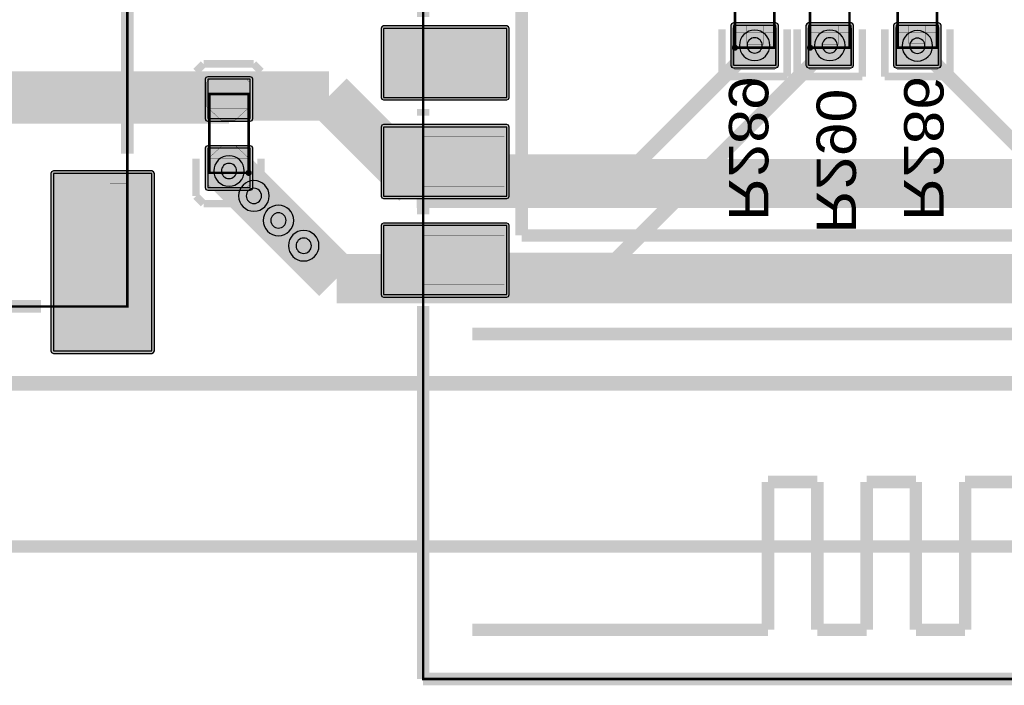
# Model space of a CAD drawing. Header units: millimetres. Extents: x -8 to 125, y -6 to 113.
# Tile 13 of 142: x 32 to 52, y -6 to 7. Entities that reach past the tile are written whole.
import ezdxf
from ezdxf.enums import TextEntityAlignment as Align

# ---------------------------------------------------------------- set-up
doc = ezdxf.new("R2010")
doc.units = ezdxf.units.MM
for name, color, linetype, true_color in [('Board Outline Layer', 7, 'Continuous', 0xff00ff), ('Bottom Layer', 7, 'Continuous', 0x0000ff), ('Bottom Paste Mask Layer', 7, 'Continuous', 0x800000), ('Bottom Silkscreen Layer', 7, 'Continuous', 0x66cc33), ('Bottom Solder Mask Layer', 7, 'Continuous', 0xaa00ff), ('Component Marking Layer', 7, 'Continuous', 0x66ffcc), ('Component Shape Layer', 7, 'Continuous', 0x00cccc), ('Document Layer', 7, 'Continuous', 0xffffff), ('Hole Layer', 7, 'Continuous', 0x222222), ('Multi-Layer', 7, 'Continuous', 0xc0c0c0), ('Pin Soldering Layer', 7, 'Continuous', 0xcc9999), ('Top Layer', 7, 'Continuous', 0xff0000), ('Top Paste Mask Layer', 7, 'Continuous', 0x808080), ('Top Silkscreen Layer', 7, 'Continuous', 0xffcc00), ('Top Solder Mask Layer', 7, 'Continuous', 0x800080)]:
    doc.layers.add(name, color=color, linetype=linetype, true_color=true_color)
doc.styles.get("Standard").update_dxf_attribs({"font": 'arial.ttf'})

msp = doc.modelspace()

# ---------------------------------------------------------------- hatches: boundary and pattern name
at = {"layer": 'Bottom Layer'}
for points in [[(46.05, 6.463), (46.914, 6.463), (46.914, 7.27), (46.05, 7.27)], [(47.574, 6.463), (48.438, 6.463), (48.438, 7.27), (47.574, 7.27)], [(50.216, 7.27), (49.352, 7.27), (49.352, 6.463), (50.216, 6.463)]]:
    msp.add_hatch(color=256, dxfattribs=at).paths.add_polyline_path(points)
at = {"layer": 'Bottom Paste Mask Layer'}
for points in [[(46.882, 7.265), (46.654, 7.265), (46.654, 6.885), (46.324, 6.885), (46.324, 7.265), (46.082, 7.265), (46.032, 7.215), (46.032, 6.425), (46.082, 6.375), (46.882, 6.375), (46.932, 6.425), (46.932, 7.215)], [(48.406, 7.265), (48.178, 7.265), (48.178, 6.885), (47.848, 6.885), (47.848, 7.265), (47.606, 7.265), (47.556, 7.215), (47.556, 6.425), (47.606, 6.375), (48.406, 6.375), (48.456, 6.425), (48.456, 7.215)], [(49.334, 6.425), (49.334, 7.225), (49.384, 7.275), (49.612, 7.275), (49.612, 6.905), (49.942, 6.905), (49.942, 7.275), (50.184, 7.275), (50.234, 7.225), (50.234, 6.425), (50.184, 6.375), (49.384, 6.375)]]:
    msp.add_hatch(color=256, dxfattribs=at).paths.add_polyline_path(points)
at = {"layer": 'Bottom Solder Mask Layer'}
for points in [[(46.05, 6.413), (46.914, 6.413), (46.95, 6.427), (46.965, 6.463), (46.965, 7.27), (46.95, 7.306), (46.914, 7.321), (46.05, 7.321), (46.014, 7.306), (45.999, 7.27), (45.999, 6.463), (46.014, 6.427)], [(47.574, 6.413), (48.438, 6.413), (48.474, 6.427), (48.489, 6.463), (48.489, 7.27), (48.474, 7.306), (48.438, 7.321), (47.574, 7.321), (47.538, 7.306), (47.523, 7.27), (47.523, 6.463), (47.538, 6.427)], [(50.216, 7.321), (49.352, 7.321), (49.316, 7.306), (49.301, 7.27), (49.301, 6.463), (49.316, 6.427), (49.352, 6.413), (50.216, 6.413), (50.252, 6.427), (50.267, 6.463), (50.267, 7.27), (50.252, 7.306)]]:
    msp.add_hatch(color=256, dxfattribs=at).paths.add_polyline_path(points)
at = {"layer": 'Component Marking Layer'}
for points in [[(46.022, 6.82, 1), (46.142, 6.82, 1)], [(47.546, 6.82, 1), (47.666, 6.82, 1)], [(36.154, 4.28, 1), (36.274, 4.28, 1)]]:
    msp.add_hatch(color=256, dxfattribs=at).paths.add_polyline_path(points)
at = {"layer": 'Pin Soldering Layer'}
for points in [[(41.402, 6.009), (39.752, 6.009), (39.752, 7.009), (41.402, 7.009)], [(46.082, 6.82), (46.882, 6.82), (46.882, 7.12), (46.082, 7.12)], [(47.606, 6.82), (48.406, 6.82), (48.406, 7.12), (47.606, 7.12)], [(50.184, 6.82), (49.384, 6.82), (49.384, 7.12), (50.184, 7.12)], [(36.214, 5.88), (36.214, 5.58), (35.414, 5.58), (35.414, 5.88)], [(41.402, 4.009), (39.752, 4.009), (39.752, 5.009), (41.402, 5.009)], [(36.214, 4.58), (36.214, 4.28), (35.414, 4.28), (35.414, 4.58)], [(33.399, 4.069), (33.749, 4.069), (33.749, 1.57), (33.399, 1.57)], [(41.402, 2.009), (39.752, 2.009), (39.752, 3.009), (41.402, 3.009)]]:
    msp.add_hatch(color=256, dxfattribs=at).paths.add_polyline_path(points)
at = {"layer": 'Top Layer'}
for points in [[(38.951, 7.209), (38.951, 5.809), (41.451, 5.809), (41.451, 7.209)], [(36.246, 6.18), (35.382, 6.18), (35.382, 5.38), (36.246, 5.38)], [(38.952, 5.209), (38.952, 3.809), (41.452, 3.809), (41.452, 5.209)], [(36.246, 4.78), (35.382, 4.78), (35.382, 3.98), (36.246, 3.98)], [(32.249, 4.268), (32.249, 0.669), (34.248, 0.669), (34.248, 4.268)], [(38.951, 3.209), (38.951, 1.809), (41.451, 1.809), (41.451, 3.209)]]:
    msp.add_hatch(color=256, dxfattribs=at).paths.add_polyline_path(points)
at = {"layer": 'Top Paste Mask Layer'}
for points in [[(38.951, 7.209), (38.951, 5.809), (41.451, 5.809), (41.451, 7.209)], [(35.66, 5.344), (35.936, 5.344), (36.23, 5.618), (36.23, 6.122), (36.166, 6.186), (35.43, 6.186), (35.366, 6.122), (35.366, 5.618)], [(38.952, 5.209), (38.952, 3.809), (41.452, 3.809), (41.452, 5.209)], [(35.671, 4.828), (35.948, 4.828), (36.241, 4.554), (36.241, 4.051), (36.177, 3.987), (35.441, 3.987), (35.377, 4.051), (35.377, 4.554)], [(32.249, 4.268), (32.249, 0.669), (34.248, 0.669), (34.248, 4.268)], [(38.951, 3.209), (38.951, 1.809), (41.451, 1.809), (41.451, 3.209)]]:
    msp.add_hatch(color=256, dxfattribs=at).paths.add_polyline_path(points)
at = {"layer": 'Top Solder Mask Layer'}
for points in [[(38.901, 7.209), (38.901, 5.809), (38.916, 5.773), (38.951, 5.759), (41.451, 5.759), (41.487, 5.773), (41.502, 5.809), (41.502, 7.209), (41.487, 7.245), (41.451, 7.26), (38.951, 7.26), (38.916, 7.245)], [(36.246, 6.231), (35.382, 6.231), (35.346, 6.216), (35.331, 6.18), (35.331, 5.38), (35.346, 5.344), (35.382, 5.329), (36.246, 5.329), (36.282, 5.344), (36.297, 5.38), (36.297, 6.18), (36.282, 6.216)], [(38.901, 5.209), (38.901, 3.809), (38.916, 3.773), (38.952, 3.759), (41.452, 3.759), (41.488, 3.773), (41.502, 3.809), (41.502, 5.209), (41.488, 5.245), (41.452, 5.26), (38.952, 5.26), (38.916, 5.245)], [(36.246, 4.831), (35.382, 4.831), (35.346, 4.816), (35.331, 4.78), (35.331, 3.98), (35.346, 3.944), (35.382, 3.929), (36.246, 3.929), (36.282, 3.944), (36.297, 3.98), (36.297, 4.78), (36.282, 4.816)], [(32.198, 4.268), (32.198, 0.669), (32.213, 0.633), (32.249, 0.618), (34.248, 0.618), (34.284, 0.633), (34.299, 0.669), (34.299, 4.268), (34.284, 4.304), (34.248, 4.319), (32.249, 4.319), (32.213, 4.304)], [(38.901, 3.209), (38.901, 1.809), (38.916, 1.773), (38.951, 1.759), (41.451, 1.759), (41.487, 1.773), (41.502, 1.809), (41.502, 3.209), (41.487, 3.245), (41.451, 3.26), (38.951, 3.26), (38.916, 3.245)]]:
    msp.add_hatch(color=256, dxfattribs=at).paths.add_polyline_path(points)

# ---------------------------------------------------------------- linework, layer by layer
at = {"layer": 'Board Outline Layer', "const_width": 0.3}
msp.add_lwpolyline([(2.794, 100.008), (116.078, 100.008), (118.746, 97.536), (118.746, 3.262), (115.042, 0.008), (2.754, 0.008), (0, 3.262), (0, 96.754)], close=True, dxfattribs=at)
at = {"layer": 'Bottom Layer'}
for points in [[(46.05, 6.463), (46.914, 6.463), (46.914, 7.27), (46.05, 7.27)], [(47.574, 6.463), (48.438, 6.463), (48.438, 7.27), (47.574, 7.27)], [(50.216, 7.27), (49.352, 7.27), (49.352, 6.463), (50.216, 6.463)]]:
    msp.add_lwpolyline(points, close=True, dxfattribs=at)
at = {"layer": 'Bottom Layer', "const_width": 1}
for points in [[(30.785, 5.842), (37.846, 5.842)], [(37.846, 5.842), (39.624, 4.064)], [(35.814, 4.318), (36.32, 3.812)], [(39.624, 4.064), (64.008, 4.064)], [(36.32, 3.812), (36.817, 3.315)], [(36.817, 3.315), (37.33, 2.802)], [(37.33, 2.802), (37.998, 2.134)], [(37.998, 2.134), (59.436, 2.134)]]:
    msp.add_lwpolyline(points, dxfattribs=at)
at = {"layer": 'Bottom Paste Mask Layer', "const_width": 0.00508}
for points in [[(46.882, 7.265), (46.654, 7.265), (46.654, 6.885), (46.324, 6.885), (46.324, 7.265), (46.082, 7.265), (46.032, 7.215), (46.032, 6.425), (46.082, 6.375), (46.882, 6.375), (46.932, 6.425), (46.932, 7.215)], [(46.882, 7.265), (46.654, 7.265), (46.654, 6.885), (46.324, 6.885), (46.324, 7.265), (46.082, 7.265), (46.032, 7.215), (46.032, 6.425), (46.082, 6.375), (46.882, 6.375), (46.932, 6.425), (46.932, 7.215)], [(48.406, 7.265), (48.178, 7.265), (48.178, 6.885), (47.848, 6.885), (47.848, 7.265), (47.606, 7.265), (47.556, 7.215), (47.556, 6.425), (47.606, 6.375), (48.406, 6.375), (48.456, 6.425), (48.456, 7.215)], [(48.406, 7.265), (48.178, 7.265), (48.178, 6.885), (47.848, 6.885), (47.848, 7.265), (47.606, 7.265), (47.556, 7.215), (47.556, 6.425), (47.606, 6.375), (48.406, 6.375), (48.456, 6.425), (48.456, 7.215)], [(49.334, 6.425), (49.334, 7.225), (49.384, 7.275), (49.612, 7.275), (49.612, 6.905), (49.942, 6.905), (49.942, 7.275), (50.184, 7.275), (50.234, 7.225), (50.234, 6.425), (50.184, 6.375), (49.384, 6.375)], [(49.334, 6.425), (49.334, 7.225), (49.384, 7.275), (49.612, 7.275), (49.612, 6.905), (49.942, 6.905), (49.942, 7.275), (50.184, 7.275), (50.234, 7.225), (50.234, 6.425), (50.184, 6.375), (49.384, 6.375)]]:
    msp.add_lwpolyline(points, close=True, dxfattribs=at)
at = {"layer": 'Bottom Silkscreen Layer', "const_width": 0.152}
for points in [[(45.821, 7.194), (45.821, 6.235)], [(45.821, 7.194), (45.821, 6.235)], [(47.143, 6.235), (47.143, 7.194)], [(47.143, 6.235), (47.143, 7.194)], [(47.345, 7.194), (47.345, 6.235)], [(47.345, 7.194), (47.345, 6.235)], [(48.667, 6.235), (48.667, 7.194)], [(48.667, 6.235), (48.667, 7.194)], [(49.123, 6.235), (49.123, 7.194)], [(49.123, 6.235), (49.123, 7.194)], [(50.445, 7.194), (50.445, 6.235)], [(50.445, 7.194), (50.445, 6.235)], [(45.821, 6.235), (47.143, 6.235)], [(45.821, 6.235), (47.143, 6.235)], [(47.345, 6.235), (48.667, 6.235)], [(47.345, 6.235), (48.667, 6.235)], [(50.445, 6.235), (49.123, 6.235)], [(50.445, 6.235), (49.123, 6.235)]]:
    msp.add_lwpolyline(points, dxfattribs=at)
at = {"layer": 'Bottom Solder Mask Layer'}
for points in [[(46.05, 6.413), (46.914, 6.413), (46.95, 6.427), (46.965, 6.463), (46.965, 7.27), (46.95, 7.306), (46.914, 7.321), (46.05, 7.321), (46.014, 7.306), (45.999, 7.27), (45.999, 6.463), (46.014, 6.427)], [(47.574, 6.413), (48.438, 6.413), (48.474, 6.427), (48.489, 6.463), (48.489, 7.27), (48.474, 7.306), (48.438, 7.321), (47.574, 7.321), (47.538, 7.306), (47.523, 7.27), (47.523, 6.463), (47.538, 6.427)], [(50.216, 7.321), (49.352, 7.321), (49.316, 7.306), (49.301, 7.27), (49.301, 6.463), (49.316, 6.427), (49.352, 6.413), (50.216, 6.413), (50.252, 6.427), (50.267, 6.463), (50.267, 7.27), (50.252, 7.306)]]:
    msp.add_lwpolyline(points, close=True, dxfattribs=at)
at = {"layer": 'Component Marking Layer', "const_width": 0.00508}
for points in [[(46.022, 6.82, 1), (46.142, 6.82, 1)], [(47.546, 6.82, 1), (47.666, 6.82, 1)], [(36.154, 4.28, 1), (36.274, 4.28, 1)]]:
    msp.add_lwpolyline(points, format="xyb", close=True, dxfattribs=at)
at = {"layer": 'Component Shape Layer', "const_width": 0.0508}
for points in [[(55.755, 18.009), (55.755, -5.991), (39.755, -5.991), (39.755, 18.009)], [(55.755, 18.009), (55.755, -5.991), (39.755, -5.991), (39.755, 18.009)], [(13.749, 1.57), (13.8, 9.268), (13.749, 9.268), (13.8, 9.268), (14.45, 9.268), (14.45, 7.62), (33.048, 7.62), (33.048, 9.268), (33.749, 9.268), (33.749, 1.57)], [(13.749, 1.57), (13.8, 9.268), (13.749, 9.268), (13.8, 9.268), (14.45, 9.268), (14.45, 7.62), (33.048, 7.62), (33.048, 9.268), (33.749, 9.268), (33.749, 1.57)], [(46.082, 6.82), (46.882, 6.82), (46.882, 8.42), (46.082, 8.42)], [(46.082, 6.82), (46.882, 6.82), (46.882, 8.42), (46.082, 8.42)], [(47.606, 6.82), (48.406, 6.82), (48.406, 8.42), (47.606, 8.42)], [(47.606, 6.82), (48.406, 6.82), (48.406, 8.42), (47.606, 8.42)], [(50.184, 8.42), (49.384, 8.42), (49.384, 6.82), (50.184, 6.82)], [(50.184, 8.42), (49.384, 8.42), (49.384, 6.82), (50.184, 6.82)], [(36.214, 5.88), (36.214, 4.28), (35.414, 4.28), (35.414, 5.88)], [(36.214, 5.88), (36.214, 4.28), (35.414, 4.28), (35.414, 5.88)]]:
    msp.add_lwpolyline(points, close=True, dxfattribs=at)
at = {"layer": 'Document Layer', "const_width": 0.254}
msp.add_lwpolyline([(0, -3.302), (53.139, -3.302)], dxfattribs=at)
at = {"layer": 'Hole Layer'}
for points in [[(46.327, 6.867, 1), (46.637, 6.867, 1)], [(47.851, 6.867, 1), (48.161, 6.867, 1)], [(49.629, 6.858, 1), (49.939, 6.858, 1)], [(35.659, 4.318, 1), (35.969, 4.318, 1)], [(36.165, 3.812, 1), (36.475, 3.812, 1)], [(36.662, 3.315, 1), (36.972, 3.315, 1)], [(37.175, 2.802, 1), (37.485, 2.802, 1)]]:
    msp.add_lwpolyline(points, format="xyb", close=True, dxfattribs=at)
at = {"layer": 'Multi-Layer'}
for points in [[(46.172, 6.867, 1), (46.792, 6.867, 1)], [(47.696, 6.867, 1), (48.316, 6.867, 1)], [(49.474, 6.858, 1), (50.094, 6.858, 1)], [(35.504, 4.318, 1), (36.124, 4.318, 1)], [(36.01, 3.812, 1), (36.63, 3.812, 1)], [(36.507, 3.315, 1), (37.127, 3.315, 1)], [(37.02, 2.802, 1), (37.64, 2.802, 1)]]:
    msp.add_lwpolyline(points, format="xyb", close=True, dxfattribs=at)
at = {"layer": 'Pin Soldering Layer', "const_width": 0.00508}
for points in [[(41.402, 6.009), (39.752, 6.009), (39.752, 7.009), (41.402, 7.009)], [(41.402, 6.009), (39.752, 6.009), (39.752, 7.009), (41.402, 7.009)], [(46.082, 6.82), (46.882, 6.82), (46.882, 7.12), (46.082, 7.12)], [(46.082, 6.82), (46.882, 6.82), (46.882, 7.12), (46.082, 7.12)], [(47.606, 6.82), (48.406, 6.82), (48.406, 7.12), (47.606, 7.12)], [(47.606, 6.82), (48.406, 6.82), (48.406, 7.12), (47.606, 7.12)], [(50.184, 6.82), (49.384, 6.82), (49.384, 7.12), (50.184, 7.12)], [(50.184, 6.82), (49.384, 6.82), (49.384, 7.12), (50.184, 7.12)], [(36.214, 5.88), (36.214, 5.58), (35.414, 5.58), (35.414, 5.88)], [(36.214, 5.88), (36.214, 5.58), (35.414, 5.58), (35.414, 5.88)], [(41.402, 4.009), (39.752, 4.009), (39.752, 5.009), (41.402, 5.009)], [(41.402, 4.009), (39.752, 4.009), (39.752, 5.009), (41.402, 5.009)], [(36.214, 4.58), (36.214, 4.28), (35.414, 4.28), (35.414, 4.58)], [(36.214, 4.58), (36.214, 4.28), (35.414, 4.28), (35.414, 4.58)], [(33.399, 4.069), (33.749, 4.069), (33.749, 1.57), (33.399, 1.57)], [(33.399, 4.069), (33.749, 4.069), (33.749, 1.57), (33.399, 1.57)], [(41.402, 2.009), (39.752, 2.009), (39.752, 3.009), (41.402, 3.009)], [(41.402, 2.009), (39.752, 2.009), (39.752, 3.009), (41.402, 3.009)]]:
    msp.add_lwpolyline(points, close=True, dxfattribs=at)
at = {"layer": 'Top Layer'}
for points in [[(38.951, 7.209), (38.951, 5.809), (41.451, 5.809), (41.451, 7.209)], [(36.246, 6.18), (35.382, 6.18), (35.382, 5.38), (36.246, 5.38)], [(38.952, 5.209), (38.952, 3.809), (41.452, 3.809), (41.452, 5.209)], [(36.246, 4.78), (35.382, 4.78), (35.382, 3.98), (36.246, 3.98)], [(32.249, 4.268), (32.249, 0.669), (34.248, 0.669), (34.248, 4.268)], [(38.951, 3.209), (38.951, 1.809), (41.451, 1.809), (41.451, 3.209)]]:
    msp.add_lwpolyline(points, close=True, dxfattribs=at)
for points, const_width in [([(43.657, 2.509), (48.006, 6.858)], 0.3), ([(44.133, 4.509), (46.482, 6.858)], 0.3), ([(54.133, 2.509), (49.784, 6.858)], 0.3), ([(35.814, 5.78), (30.226, 5.78)], 1), ([(36.32, 3.812), (35.814, 4.318)], 1), ([(40.202, 4.509), (44.133, 4.509)], 0.3), ([(36.817, 3.315), (36.32, 3.812)], 1), ([(37.33, 2.802), (36.817, 3.315)], 1), ([(40.201, 2.509), (43.657, 2.509)], 0.3)]:
    msp.add_lwpolyline(points, dxfattribs=dict(at, const_width=const_width))
at = {"layer": 'Top Paste Mask Layer'}
for points in [[(38.951, 7.209), (38.951, 5.809), (41.451, 5.809), (41.451, 7.209)], [(38.952, 5.209), (38.952, 3.809), (41.452, 3.809), (41.452, 5.209)], [(32.249, 4.268), (32.249, 0.669), (34.248, 0.669), (34.248, 4.268)], [(38.951, 3.209), (38.951, 1.809), (41.451, 1.809), (41.451, 3.209)]]:
    msp.add_lwpolyline(points, close=True, dxfattribs=at)
at = {"layer": 'Top Paste Mask Layer', "const_width": 0.00508}
for points in [[(35.66, 5.344), (35.936, 5.344), (36.23, 5.618), (36.23, 6.122), (36.166, 6.186), (35.43, 6.186), (35.366, 6.122), (35.366, 5.618)], [(35.66, 5.344), (35.936, 5.344), (36.23, 5.618), (36.23, 6.122), (36.166, 6.186), (35.43, 6.186), (35.366, 6.122), (35.366, 5.618)], [(35.671, 4.828), (35.948, 4.828), (36.241, 4.554), (36.241, 4.051), (36.177, 3.987), (35.441, 3.987), (35.377, 4.051), (35.377, 4.554)], [(35.671, 4.828), (35.948, 4.828), (36.241, 4.554), (36.241, 4.051), (36.177, 3.987), (35.441, 3.987), (35.377, 4.051), (35.377, 4.554)]]:
    msp.add_lwpolyline(points, close=True, dxfattribs=at)
at = {"layer": 'Top Silkscreen Layer'}
for points, const_width in [([(41.754, 16.009), (41.754, 3.009)], 0.254), ([(41.754, 16.009), (41.754, 3.009)], 0.254), ([(33.749, 4.669), (33.749, 9.319)], 0.254), ([(33.749, 4.669), (33.749, 9.319)], 0.254), ([(39.754, 7.441), (39.754, 7.578)], 0.254), ([(39.754, 7.441), (39.754, 7.578)], 0.254), ([(35.144, 6.338), (35.297, 6.491)], 0.152), ([(35.144, 6.338), (35.297, 6.491)], 0.152), ([(35.144, 6.338), (35.144, 5.576)], 0.152), ([(35.144, 6.338), (35.144, 5.576)], 0.152), ([(35.297, 6.491), (36.313, 6.491)], 0.152), ([(35.297, 6.491), (36.313, 6.491)], 0.152), ([(36.313, 6.491), (36.465, 6.338)], 0.152), ([(36.313, 6.491), (36.465, 6.338)], 0.152), ([(36.465, 6.338), (36.465, 5.576)], 0.152), ([(36.465, 6.338), (36.465, 5.576)], 0.152), ([(39.754, 5.441), (39.754, 5.578)], 0.254), ([(39.754, 5.441), (39.754, 5.578)], 0.254), ([(35.144, 3.808), (35.144, 4.57)], 0.152), ([(35.144, 3.808), (35.144, 4.57)], 0.152), ([(36.465, 3.808), (36.465, 4.57)], 0.152), ([(36.465, 3.808), (36.465, 4.57)], 0.152), ([(35.297, 3.656), (35.144, 3.808)], 0.152), ([(35.297, 3.656), (35.144, 3.808)], 0.152), ([(36.465, 3.808), (36.313, 3.656)], 0.152), ([(36.465, 3.808), (36.313, 3.656)], 0.152), ([(36.313, 3.656), (35.297, 3.656)], 0.152), ([(36.313, 3.656), (35.297, 3.656)], 0.152), ([(39.754, 3.441), (39.754, 3.578)], 0.254), ([(39.754, 3.441), (39.754, 3.578)], 0.254), ([(41.754, 3.009), (53.754, 3.009)], 0.254), ([(41.754, 3.009), (53.754, 3.009)], 0.254), ([(31.999, 1.57), (15.458, 1.57)], 0.254), ([(31.999, 1.57), (15.458, 1.57)], 0.254), ([(39.754, -5.991), (39.754, 1.578)], 0.254), ([(39.754, -5.991), (39.754, 1.578)], 0.254), ([(54.754, 1.009), (40.754, 1.009)], 0.254), ([(54.754, 1.009), (40.754, 1.009)], 0.254), ([(42.754, 0.009), (52.754, 0.009)], 0.254), ([(42.754, 0.009), (52.754, 0.009)], 0.254), ([(47.754, -1.991), (46.754, -1.991)], 0.254), ([(46.754, -1.991), (46.754, -4.991)], 0.254), ([(47.754, -1.991), (46.754, -1.991)], 0.254), ([(46.754, -1.991), (46.754, -4.991)], 0.254), ([(47.754, -4.991), (47.754, -1.991)], 0.254), ([(47.754, -4.991), (47.754, -1.991)], 0.254), ([(49.754, -1.991), (48.754, -1.991)], 0.254), ([(48.754, -1.991), (48.754, -4.991)], 0.254), ([(49.754, -1.991), (48.754, -1.991)], 0.254), ([(48.754, -1.991), (48.754, -4.991)], 0.254), ([(49.754, -4.991), (49.754, -1.991)], 0.254), ([(49.754, -4.991), (49.754, -1.991)], 0.254), ([(51.754, -1.991), (50.754, -1.991)], 0.254), ([(50.754, -1.991), (50.754, -4.991)], 0.254), ([(51.754, -1.991), (50.754, -1.991)], 0.254), ([(50.754, -1.991), (50.754, -4.991)], 0.254), ([(46.754, -4.991), (40.754, -4.991)], 0.254), ([(46.754, -4.991), (40.754, -4.991)], 0.254), ([(48.754, -4.991), (47.754, -4.991)], 0.254), ([(48.754, -4.991), (47.754, -4.991)], 0.254), ([(50.754, -4.991), (49.754, -4.991)], 0.254), ([(50.754, -4.991), (49.754, -4.991)], 0.254), ([(55.754, -5.991), (39.754, -5.991)], 0.254), ([(55.754, -5.991), (39.754, -5.991)], 0.254)]:
    msp.add_lwpolyline(points, dxfattribs=dict(at, const_width=const_width))
at = {"layer": 'Top Solder Mask Layer'}
for points in [[(38.901, 7.209), (38.901, 5.809), (38.916, 5.773), (38.951, 5.759), (41.451, 5.759), (41.487, 5.773), (41.502, 5.809), (41.502, 7.209), (41.487, 7.245), (41.451, 7.26), (38.951, 7.26), (38.916, 7.245)], [(36.246, 6.231), (35.382, 6.231), (35.346, 6.216), (35.331, 6.18), (35.331, 5.38), (35.346, 5.344), (35.382, 5.329), (36.246, 5.329), (36.282, 5.344), (36.297, 5.38), (36.297, 6.18), (36.282, 6.216)], [(38.901, 5.209), (38.901, 3.809), (38.916, 3.773), (38.952, 3.759), (41.452, 3.759), (41.488, 3.773), (41.502, 3.809), (41.502, 5.209), (41.488, 5.245), (41.452, 5.26), (38.952, 5.26), (38.916, 5.245)], [(36.246, 4.831), (35.382, 4.831), (35.346, 4.816), (35.331, 4.78), (35.331, 3.98), (35.346, 3.944), (35.382, 3.929), (36.246, 3.929), (36.282, 3.944), (36.297, 3.98), (36.297, 4.78), (36.282, 4.816)], [(32.198, 4.268), (32.198, 0.669), (32.213, 0.633), (32.249, 0.618), (34.248, 0.618), (34.284, 0.633), (34.299, 0.669), (34.299, 4.268), (34.284, 4.304), (34.248, 4.319), (32.249, 4.319), (32.213, 4.304)], [(38.901, 3.209), (38.901, 1.809), (38.916, 1.773), (38.951, 1.759), (41.451, 1.759), (41.487, 1.773), (41.502, 1.809), (41.502, 3.209), (41.487, 3.245), (41.451, 3.26), (38.951, 3.26), (38.916, 3.245)]]:
    msp.add_lwpolyline(points, close=True, dxfattribs=at)

# ---------------------------------------------------------------- texts
at = {"layer": 'Bottom Silkscreen Layer', "text_generation_flag": 2, "width": 1.1}
for s, rotation, p in [('R289', 270, (45.72, 3.302)), ('R286', 630, (49.276, 3.302)), ('R290', 270, (47.498, 3.048))]:
    msp.add_text(s, height=0.8001, rotation=rotation, dxfattribs=at).set_placement(p, align=Align.BOTTOM_LEFT)

doc.saveas('drawing.dxf')
